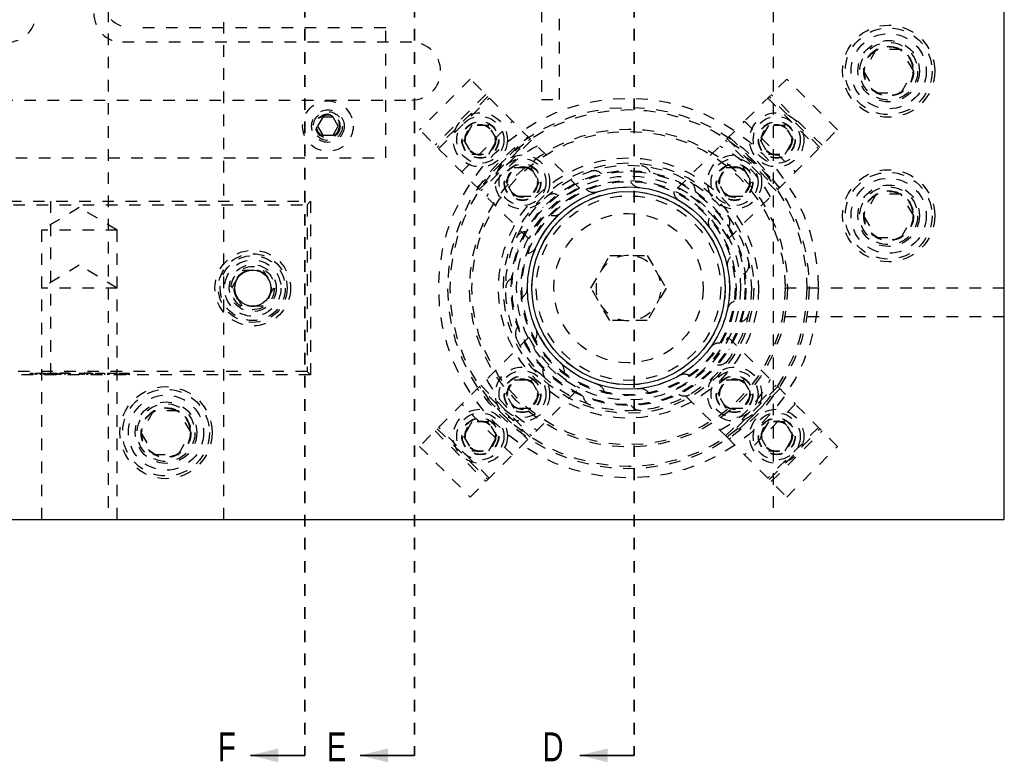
# Model space of a CAD drawing. Header units: inches. Extents: x 220 to 877, y 4 to 174.
# Tile 133 of 256: x 250 to 259, y 88 to 95. Entities that reach past the tile are written whole.
import ezdxf

# ---------------------------------------------------------------- set-up
doc = ezdxf.new("R2010")
doc.units = ezdxf.units.IN
doc.header["$LTSCALE"] = 0.5
doc.header["$MEASUREMENT"] = 0
doc.linetypes.add('HIDDEN', pattern=[0.225, 0.15, -0.075])
doc.linetypes.add('PHANTOM', pattern=[0.25, 0.125, -0.025, 0.025, -0.025, 0.025, -0.025])
doc.layers.add('SID-M-H', color=4, linetype='HIDDEN')
doc.layers.add('SID-M-S', color=105, linetype='Continuous')
doc.styles.add('SLDTEXTSTYLE0', font='TXT', dxfattribs={"width": 0.595745})

msp = doc.modelspace()

# ---------------------------------------------------------------- linework, layer by layer
at = {"color": 7, "linetype": 'PHANTOM', "lineweight": 35}
for p, q in [((252.83178, 109.44857), (252.83178, 88.36857)), ((253.78178, 109.44857), (253.78178, 88.36857)), ((255.68178, 109.44857), (255.68178, 88.36857))]:
    msp.add_line(p, q, dxfattribs=at)
at = {"color": 7, "linetype": 'Continuous', "lineweight": 35}
for p, q in [((252.83178, 88.36857), (252.36178, 88.36857)), ((253.78178, 88.36857), (253.31178, 88.36857)), ((255.68178, 88.36857), (255.21178, 88.36857))]:
    msp.add_line(p, q, dxfattribs=at)
for points in [[(252.36178, 88.36857), (252.60178, 88.30857), (252.60178, 88.42857)], [(253.31178, 88.36857), (253.55178, 88.30857), (253.55178, 88.42857)], [(255.21178, 88.36857), (255.45178, 88.30857), (255.45178, 88.42857)]]:
    msp.add_solid(points, dxfattribs=at)
at = {"layer": 'SID-M-H'}
for p, q in [((251.13178, 107.40857), (251.13178, 90.40857)), ((252.13178, 90.40857), (252.13178, 107.40857)), ((256.88178, 107.40857), (256.88178, 90.40857)), ((254.87805, 94.80641), (254.87805, 94.0375)), ((255.03553, 94.0375), (255.03553, 94.80641)), ((253.53178, 94.65857), (251.33178, 94.65857)), ((253.53178, 93.53357), (253.53178, 94.65857)), ((253.75678, 94.53357), (251.25678, 94.53357)), ((257.77353, 94.47107), (257.66528, 94.28357)), ((257.99004, 94.47107), (257.77353, 94.47107)), ((258.09829, 94.28357), (257.99004, 94.47107)), ((257.66528, 94.28357), (257.77353, 94.09607)), ((257.99004, 94.09607), (258.09829, 94.28357)), ((254.26318, 94.21558), (253.82477, 93.77718)), ((255.2074, 93.27136), (254.26318, 94.21558)), ((257.00039, 94.21558), (256.63579, 93.85099)), ((257.43879, 93.77718), (257.00039, 94.21558)), ((241.00678, 94.03357), (253.75678, 94.03357)), ((254.39682, 94.08194), (253.95842, 93.64354)), ((254.41521, 94.06356), (253.9768, 93.62515)), ((253.98917, 93.61278), (254.42758, 94.05118)), ((254.87805, 94.0375), (255.03553, 94.0375)), ((256.83599, 94.05118), (257.27439, 93.61278)), ((257.28677, 93.62515), (256.84836, 94.06356)), ((257.30515, 93.64354), (256.86675, 94.08194)), ((257.77353, 94.09607), (257.99004, 94.09607)), ((252.98675, 93.88657), (252.94172, 93.80857)), ((253.07682, 93.88657), (252.98675, 93.88657)), ((253.12185, 93.80857), (253.07682, 93.88657)), ((254.18937, 93.41258), (254.62778, 93.85099)), ((256.05617, 93.27136), (256.63579, 93.85099)), ((256.63579, 93.85099), (257.0742, 93.41258)), ((252.94172, 93.80857), (252.98675, 93.73057)), ((253.07682, 93.73057), (253.12185, 93.80857)), ((254.76899, 92.83296), (253.82477, 93.77718)), ((254.27798, 93.8152), (254.20581, 93.6902)), ((254.42232, 93.8152), (254.27798, 93.8152)), ((254.49449, 93.6902), (254.42232, 93.8152)), ((256.49457, 92.83296), (257.43879, 93.77718)), ((256.84125, 93.8152), (256.76908, 93.6902)), ((256.98558, 93.8152), (256.84125, 93.8152)), ((257.05775, 93.6902), (256.98558, 93.8152)), ((252.98675, 93.73057), (253.07682, 93.73057)), ((254.20581, 93.6902), (254.27798, 93.5652)), ((254.32301, 93.27894), (254.76142, 93.71734)), ((254.3414, 93.26055), (254.7798, 93.69896)), ((254.79218, 93.68658), (254.35377, 93.24818)), ((254.42232, 93.5652), (254.49449, 93.6902)), ((256.90979, 93.24818), (256.47139, 93.68658)), ((256.48376, 93.69896), (256.92217, 93.26055)), ((256.50215, 93.71734), (256.94055, 93.27894)), ((256.76908, 93.6902), (256.84125, 93.5652)), ((256.98558, 93.5652), (257.05775, 93.6902)), ((242.33178, 93.53357), (253.53178, 93.53357)), ((254.27798, 93.5652), (254.42232, 93.5652)), ((256.84125, 93.5652), (256.98558, 93.5652)), ((254.57041, 93.32561), (254.64258, 93.45061)), ((254.64258, 93.45061), (254.78692, 93.45061)), ((254.78692, 93.45061), (254.85909, 93.32561)), ((256.40448, 93.32561), (256.47665, 93.45061)), ((256.47665, 93.45061), (256.62099, 93.45061)), ((256.62099, 93.45061), (256.69315, 93.32561)), ((254.64258, 93.20061), (254.57041, 93.32561)), ((254.85909, 93.32561), (254.78692, 93.20061)), ((256.47665, 93.20061), (256.40448, 93.32561)), ((256.69315, 93.32561), (256.62099, 93.20061)), ((254.78692, 93.20061), (254.64258, 93.20061)), ((256.62099, 93.20061), (256.47665, 93.20061)), ((257.77353, 93.22107), (257.66528, 93.03357)), ((257.99004, 93.22107), (257.77353, 93.22107)), ((258.09829, 93.03357), (257.99004, 93.22107)), ((248.88178, 93.15857), (252.88178, 93.15857)), ((248.91178, 93.12857), (252.85178, 93.12857)), ((250.88178, 93.10572), (250.55368, 92.90857)), ((250.63178, 93.15857), (250.63178, 91.65857)), ((251.20988, 92.90857), (250.88178, 93.10572)), ((252.88178, 93.15857), (252.85178, 93.12857)), ((252.85178, 93.12857), (252.85178, 91.68857)), ((252.88178, 93.15857), (252.88178, 91.65857)), ((257.66528, 93.03357), (257.77353, 92.84607)), ((257.99004, 92.84607), (258.09829, 93.03357)), ((251.20988, 92.90857), (250.55368, 92.90857)), ((250.55368, 92.90857), (250.55368, 90.40857)), ((251.20988, 90.40857), (251.20988, 92.90857)), ((257.77353, 92.84607), (257.99004, 92.84607)), ((255.30702, 92.40857), (255.4694, 92.68982)), ((255.4694, 92.68982), (255.79416, 92.68982)), ((255.79416, 92.68982), (255.95654, 92.40857)), ((250.88178, 92.60572), (250.55368, 92.40857)), ((251.20988, 92.40857), (250.88178, 92.60572)), ((252.20165, 92.40857), (252.29172, 92.56457)), ((252.29172, 92.56457), (252.47185, 92.56457)), ((252.47185, 92.56457), (252.56192, 92.40857)), ((251.20988, 92.40857), (250.55368, 92.40857)), ((252.29172, 92.25257), (252.20165, 92.40857)), ((252.56192, 92.40857), (252.47185, 92.25257)), ((255.4694, 92.12732), (255.30702, 92.40857)), ((255.95654, 92.40857), (255.79416, 92.12732)), ((258.88178, 92.40857), (256.88178, 92.40857)), ((252.47185, 92.25257), (252.29172, 92.25257)), ((258.88178, 92.15857), (256.88178, 92.15857)), ((255.79416, 92.12732), (255.4694, 92.12732)), ((254.76899, 91.98419), (253.82477, 91.03997)), ((256.49457, 91.98419), (257.0742, 91.40457)), ((252.88178, 91.65857), (248.88178, 91.65857)), ((252.85178, 91.68857), (248.91178, 91.68857)), ((250.45768, 91.67357), (250.45768, 91.65857)), ((250.46917, 91.67357), (250.46917, 91.65857)), ((250.48065, 91.67357), (250.48065, 91.65857)), ((250.49831, 91.67357), (250.49831, 91.65857)), ((250.51068, 91.67357), (250.51068, 91.65857)), ((250.54438, 91.67357), (250.54438, 91.65857)), ((250.5448, 91.67357), (250.5448, 91.65857)), ((250.57436, 91.67357), (250.57436, 91.65857)), ((250.57958, 91.67357), (250.57958, 91.65857)), ((250.59195, 91.67357), (250.59195, 91.65857)), ((250.60608, 91.67357), (250.61844, 91.67357)), ((250.60608, 91.67357), (250.60608, 91.65857)), ((250.61844, 91.67357), (250.61844, 91.65857)), ((250.62021, 91.67357), (250.69088, 91.67357)), ((250.62021, 91.67357), (250.62021, 91.65857)), ((250.63434, 91.67357), (250.63434, 91.65857)), ((250.63658, 91.67357), (250.63658, 91.65857)), ((250.644, 91.67357), (250.644, 91.65857)), ((250.64812, 91.67357), (250.64812, 91.65857)), ((250.64884, 91.67357), (250.64884, 91.65857)), ((250.65057, 91.67357), (250.65057, 91.65857)), ((250.65281, 91.67357), (250.65281, 91.65857)), ((250.68381, 91.67357), (250.68381, 91.65857)), ((250.69088, 91.67357), (250.69088, 91.65857)), ((250.69617, 91.67357), (250.69617, 91.65857)), ((250.71031, 91.67357), (250.71031, 91.65857)), ((250.72267, 91.67357), (250.72267, 91.65857)), ((250.75638, 91.67357), (250.75638, 91.65857)), ((250.75679, 91.67357), (250.75679, 91.65857)), ((250.78635, 91.67357), (250.78635, 91.65857)), ((250.79157, 91.67357), (250.79157, 91.65857)), ((250.80394, 91.67357), (250.80394, 91.65857)), ((250.88167, 91.67357), (250.88167, 91.65857)), ((250.88167, 91.67357), (250.90985, 91.67357)), ((250.89403, 91.67357), (250.89403, 91.65857)), ((250.90372, 91.67357), (250.90372, 91.65857)), ((250.90949, 91.67357), (250.90949, 91.65857)), ((250.90985, 91.67357), (250.90985, 91.65857)), ((250.92437, 91.67357), (250.92437, 91.65857)), ((250.93229, 91.67357), (250.92437, 91.67357)), ((250.94607, 91.67357), (250.94607, 91.65857)), ((250.94924, 91.67357), (250.94924, 91.65857)), ((250.95322, 91.67357), (250.95322, 91.65857)), ((250.98237, 91.67357), (250.98237, 91.65857)), ((250.99473, 91.67357), (250.99473, 91.65857)), ((251.023, 91.67357), (251.023, 91.65857)), ((251.023, 91.67357), (251.10073, 91.67357)), ((251.03536, 91.67357), (251.03536, 91.65857)), ((251.10073, 91.67357), (251.10073, 91.65857)), ((251.12546, 91.67357), (251.12546, 91.65857)), ((251.12546, 91.67357), (251.20319, 91.67357)), ((251.13783, 91.67357), (251.13783, 91.65857)), ((251.20319, 91.67357), (251.20319, 91.65857)), ((251.22792, 91.67357), (251.22792, 91.65857)), ((251.22792, 91.67357), (251.25495, 91.67357)), ((251.24029, 91.67357), (251.24029, 91.65857)), ((251.25014, 91.67357), (251.25014, 91.65857)), ((251.25495, 91.67357), (251.25495, 91.65857)), ((251.26441, 91.67357), (251.26441, 91.65857)), ((251.26549, 91.67357), (251.26549, 91.65857)), ((251.28523, 91.67357), (251.28523, 91.65857)), ((251.28633, 91.67357), (251.28633, 91.65857)), ((251.30035, 91.67357), (251.30035, 91.65857)), ((251.31272, 91.67357), (251.31272, 91.65857)), ((252.88178, 91.65857), (252.85178, 91.68857)), ((254.26318, 90.60156), (255.2074, 91.54578)), ((254.7798, 91.11819), (254.3414, 91.55659)), ((254.35377, 91.56897), (254.79218, 91.13056)), ((254.57041, 91.49154), (254.64258, 91.61654)), ((254.64258, 91.61654), (254.78692, 91.61654)), ((254.78692, 91.61654), (254.85909, 91.49154)), ((256.48376, 91.11819), (256.05617, 91.54578)), ((256.40448, 91.49154), (256.47665, 91.61654)), ((256.47139, 91.13056), (256.90979, 91.56897)), ((256.47665, 91.61654), (256.62099, 91.61654)), ((256.92217, 91.55659), (256.48376, 91.11819)), ((256.62099, 91.61654), (256.69315, 91.49154)), ((254.76142, 91.0998), (254.32301, 91.53821)), ((254.64258, 91.36654), (254.57041, 91.49154)), ((254.85909, 91.49154), (254.78692, 91.36654)), ((256.47665, 91.36654), (256.40448, 91.49154)), ((256.94055, 91.53821), (256.50215, 91.0998)), ((256.69315, 91.49154), (256.62099, 91.36654)), ((254.62778, 90.96616), (254.18937, 91.40457)), ((257.0742, 91.40457), (256.63579, 90.96616)), ((257.43879, 91.03997), (257.0742, 91.40457)), ((251.52353, 91.34607), (251.41528, 91.15857)), ((251.74004, 91.34607), (251.52353, 91.34607)), ((251.84829, 91.15857), (251.74004, 91.34607)), ((254.78692, 91.36654), (254.64258, 91.36654)), ((256.62099, 91.36654), (256.47665, 91.36654)), ((254.42758, 90.76596), (253.98917, 91.20437)), ((254.27798, 91.25194), (254.20581, 91.12694)), ((254.42232, 91.25194), (254.27798, 91.25194)), ((254.49449, 91.12694), (254.42232, 91.25194)), ((256.84125, 91.25194), (256.76908, 91.12694)), ((257.27439, 91.20437), (256.83599, 90.76596)), ((256.98558, 91.25194), (256.84125, 91.25194)), ((257.05775, 91.12694), (256.98558, 91.25194)), ((251.41528, 91.15857), (251.52353, 90.97107)), ((251.74004, 90.97107), (251.84829, 91.15857)), ((253.95842, 91.17361), (254.39682, 90.73521)), ((253.9768, 91.192), (254.41521, 90.75359)), ((254.20581, 91.12694), (254.27798, 91.00194)), ((254.42232, 91.00194), (254.49449, 91.12694)), ((256.48376, 91.11819), (257.00039, 90.60156)), ((256.76908, 91.12694), (256.84125, 91.00194)), ((256.84836, 90.75359), (257.28677, 91.192)), ((256.86675, 90.73521), (257.30515, 91.17361)), ((256.98558, 91.00194), (257.05775, 91.12694)), ((253.82477, 91.03997), (254.26318, 90.60156)), ((257.00039, 90.60156), (257.43879, 91.03997)), ((251.52353, 90.97107), (251.74004, 90.97107)), ((254.27798, 91.00194), (254.42232, 91.00194)), ((256.84125, 91.00194), (256.98558, 91.00194))]:
    msp.add_line(p, q, dxfattribs=at)
for centre, radius in [((257.88178, 94.28357), 0.3985), ((257.88178, 94.28357), 0.375), ((257.88178, 94.28357), 0.325), ((257.88178, 94.28357), 0.2655), ((257.88178, 94.28357), 0.25), ((257.88178, 94.28357), 0.21542), ((257.88178, 94.28357), 0.21515), ((257.88178, 94.28357), 0.21463), ((257.88178, 94.28357), 0.21095), ((253.03178, 93.80857), 0.2185), ((255.63178, 92.40857), 1.6415), ((253.03178, 93.80857), 0.1405), ((253.03178, 93.80857), 0.125), ((255.63178, 92.40857), 1.5625), ((255.63178, 92.40857), 1.5425), ((253.03178, 93.80857), 0.10497), ((253.03178, 93.80857), 0.1047), ((253.03178, 93.80857), 0.10418), ((253.03178, 93.80857), 0.1005), ((253.03178, 93.80857), 0.0975), ((254.35015, 93.6902), 0.23438), ((254.35015, 93.6902), 0.20312), ((254.35015, 93.6902), 0.1595), ((254.35015, 93.6902), 0.15625), ((256.91341, 93.6902), 0.23438), ((256.91341, 93.6902), 0.20312), ((256.91341, 93.6902), 0.1595), ((256.91341, 93.6902), 0.15625), ((254.35015, 93.6902), 0.13297), ((254.35015, 93.6902), 0.1327), ((254.35015, 93.6902), 0.13218), ((254.35015, 93.6902), 0.1285), ((255.63178, 92.40857), 1.375), ((255.63178, 92.40857), 1.355), ((256.91341, 93.6902), 0.13297), ((256.91341, 93.6902), 0.1327), ((256.91341, 93.6902), 0.13218), ((256.91341, 93.6902), 0.1285), ((254.71475, 93.32561), 0.23438), ((255.63178, 92.40857), 1.125), ((254.71475, 93.32561), 0.20312), ((256.54882, 93.32561), 0.23438), ((256.54882, 93.32561), 0.20312), ((255.63178, 92.40857), 1.0825), ((254.71475, 93.32561), 0.1595), ((254.71475, 93.32561), 0.15625), ((255.63178, 92.40857), 1.0625), ((254.71475, 93.32561), 0.13297), ((254.71475, 93.32561), 0.1327), ((254.71475, 93.32561), 0.13218), ((254.71475, 93.32561), 0.1285), ((255.63178, 92.40857), 1.01563), ((255.63178, 92.40857), 1.00775), ((256.54882, 93.32561), 0.1595), ((256.54882, 93.32561), 0.15625), ((256.54882, 93.32561), 0.13297), ((256.54882, 93.32561), 0.1327), ((256.54882, 93.32561), 0.13218), ((256.54882, 93.32561), 0.1285), ((257.88178, 93.03357), 0.3985), ((255.63178, 92.40857), 0.96875), ((255.63178, 92.40857), 0.92975), ((255.63178, 92.40857), 0.92188), ((257.88178, 93.03357), 0.375), ((257.88178, 93.03357), 0.325), ((255.63178, 92.40857), 0.8744), ((255.63178, 92.40857), 0.83665), ((257.88178, 93.03357), 0.2655), ((257.88178, 93.03357), 0.25), ((257.88178, 93.03357), 0.21542), ((257.88178, 93.03357), 0.21515), ((257.88178, 93.03357), 0.21463), ((255.63178, 92.40857), 0.79788), ((257.88178, 93.03357), 0.21095), ((255.63178, 92.40857), 0.64583), ((252.38178, 92.40857), 0.3269), ((252.38178, 92.40857), 0.2969), ((252.38178, 92.40857), 0.28125), ((252.38178, 92.40857), 0.24375), ((252.38178, 92.40857), 0.203), ((252.38178, 92.40857), 0.1875), ((252.38178, 92.40857), 0.16072), ((252.38178, 92.40857), 0.16045), ((252.38178, 92.40857), 0.15993), ((254.71475, 91.49154), 0.23438), ((256.54882, 91.49154), 0.23438), ((254.71475, 91.49154), 0.20312), ((254.71475, 91.49154), 0.1595), ((254.71475, 91.49154), 0.15625), ((256.54882, 91.49154), 0.20312), ((256.54882, 91.49154), 0.1595), ((256.54882, 91.49154), 0.15625), ((251.63178, 91.15857), 0.3985), ((254.71475, 91.49154), 0.13297), ((254.71475, 91.49154), 0.1327), ((254.71475, 91.49154), 0.13218), ((254.71475, 91.49154), 0.1285), ((256.54882, 91.49154), 0.13297), ((256.54882, 91.49154), 0.1327), ((256.54882, 91.49154), 0.13218), ((256.54882, 91.49154), 0.1285), ((251.63178, 91.15857), 0.375), ((251.63178, 91.15857), 0.325), ((251.63178, 91.15857), 0.2655), ((251.63178, 91.15857), 0.25), ((251.63178, 91.15857), 0.21542), ((251.63178, 91.15857), 0.21515), ((251.63178, 91.15857), 0.21463), ((251.63178, 91.15857), 0.21095), ((254.35015, 91.12694), 0.23438), ((254.35015, 91.12694), 0.20313), ((254.35015, 91.12694), 0.1595), ((256.91341, 91.12694), 0.23438), ((256.91341, 91.12694), 0.20313), ((256.91341, 91.12694), 0.1595), ((254.35015, 91.12694), 0.15625), ((254.35015, 91.12694), 0.13297), ((254.35015, 91.12694), 0.1327), ((254.35015, 91.12694), 0.13218), ((254.35015, 91.12694), 0.1285), ((256.91341, 91.12694), 0.15625), ((256.91341, 91.12694), 0.13297), ((256.91341, 91.12694), 0.1327), ((256.91341, 91.12694), 0.13218), ((256.91341, 91.12694), 0.1285)]:
    msp.add_circle(centre, radius, dxfattribs=at)
for centre, radius, start, end in [((251.33178, 94.90857), 0.25, 180, 270), ((250.25678, 94.78357), 0.25, 270, 0), ((251.25678, 94.78357), 0.25, 180, 270), ((253.75678, 94.28357), 0.25, 270, 90), ((255.31889, 92.72147), 1.031, 117.501613, 152.498387), ((255.94468, 92.72147), 1.031, 27.501613, 62.498387), ((255.33242, 93.32991), 0.09375, 45.882154, 170.346191), ((255.73305, 93.37202), 0.09375, 21.897955, 146.342438), ((256.11616, 93.24754), 0.09375, 357.910894, 122.34032), ((255.68349, 92.35687), 1.031, 117.501613, 152.498387), ((255.33242, 93.32991), 0.09375, 230.629148, 345.537947), ((255.73305, 93.37202), 0.09375, 206.649308, 321.535988), ((255.58008, 92.35687), 1.031, 27.501613, 62.498387), ((254.98356, 93.12849), 0.09375, 69.863154, 194.35124), ((256.11616, 93.24754), 0.09375, 182.666253, 297.536018), ((254.98356, 93.12849), 0.09375, 254.797114, 9.54156), ((256.41552, 92.97799), 0.09375, 158.680322, 270), ((256.41552, 92.97799), 0.09375, 333.921309, 98.340173), ((254.74679, 92.8026), 0.09375, 94.043277, 218.357245), ((254.74679, 92.8026), 0.09375, 278.737572, 33.546488), ((255.63178, 92.40857), 0.28125, 90, 210), ((255.63178, 92.40857), 0.28125, 210, 90), ((256.57936, 92.60999), 0.09375, 134.691853, 249.593989), ((256.57936, 92.60999), 0.09375, 309.92954, 74.340487), ((254.66303, 92.40857), 0.09375, 118.023432, 242.363864), ((254.66303, 92.40857), 0.09375, 302.733548, 57.552394), ((256.57936, 92.20716), 0.09375, 110.701183, 225.592533), ((256.57936, 92.20716), 0.09375, 285.935926, 50.34425), ((254.74679, 92.01455), 0.09375, 142.006885, 270), ((254.74679, 92.01455), 0.09375, 326.730061, 81.55894), ((255.68349, 92.46028), 1.031, 207.501613, 242.498387), ((255.58008, 92.46028), 1.031, 297.501613, 332.498387), ((256.41552, 91.83916), 0.09375, 86.708654, 201.589321), ((256.41552, 91.83916), 0.09375, 261.950661, 26.353153), ((254.98356, 91.68865), 0.09375, 350.726765, 105.565784), ((254.98356, 91.68865), 0.09375, 165.993294, 290.394427), ((256.11616, 91.56961), 0.09375, 62.714606, 177.584697), ((255.31889, 92.09568), 1.031, 207.501613, 242.498387), ((255.33242, 91.48724), 0.09375, 14.72332, 129.572586), ((256.11616, 91.56961), 0.09375, 237.966836, 2.365399), ((255.94468, 92.09568), 1.031, 297.501613, 332.498387), ((255.33242, 91.48724), 0.09375, 189.982317, 314.388264), ((255.73305, 91.44513), 0.09375, 38.719381, 153.579004), ((255.73305, 91.44513), 0.09375, 213.973612, 338.378921)]:
    msp.add_arc(centre, radius, start, end, dxfattribs=at)
for points, knots in [([(250.45768, 91.67357), (250.45788, 91.67357), (250.45829, 91.67357), (250.4614, 91.67357), (250.46517, 91.67357), (250.46783, 91.67357), (250.46917, 91.67357)], [0, 0, 0, 0, 0.27957625, 0.55928373, 0.7795524, 1, 1, 1, 1]), ([(250.46917, 91.67357), (250.47086, 91.67357), (250.47426, 91.67357), (250.47797, 91.67357), (250.48033, 91.67357), (250.48054, 91.67357), (250.48065, 91.67357)], [0, 0, 0, 0, 0.2796016, 0.559212, 0.7794752, 1, 1, 1, 1]), ([(250.49831, 91.67357), (250.49885, 91.67357), (250.49952, 91.67357), (250.51236, 91.67357), (250.5213, 91.67357), (250.5323, 91.67357), (250.54036, 91.67357), (250.54438, 91.67357)], [0, 0, 0, 0, 0.498702, 0.6241765, 0.7494675, 0.8747453, 1, 1, 1, 1]), ([(250.54438, 91.67357), (250.54844, 91.67357), (250.55655, 91.67357), (250.57134, 91.67357), (250.58996, 91.67357), (250.59115, 91.67357), (250.59195, 91.67357)], [0, 0, 0, 0, 0.1256001, 0.2511969, 0.5005813, 1, 1, 1, 1]), ([(250.71031, 91.67357), (250.71084, 91.67357), (250.71151, 91.67357), (250.72435, 91.67357), (250.73329, 91.67357), (250.74429, 91.67357), (250.75235, 91.67357), (250.75638, 91.67357)], [0, 0, 0, 0, 0.498702, 0.6241765, 0.7494675, 0.8747453, 1, 1, 1, 1]), ([(250.75679, 91.67357), (250.75363, 91.67357), (250.74731, 91.67357), (250.73893, 91.67357), (250.73225, 91.67357), (250.72313, 91.67357), (250.72288, 91.67357), (250.72267, 91.67357)], [0, 0, 0, 0, 0.12513878, 0.25041818, 0.37551888, 0.50084712, 1, 1, 1, 1]), ([(250.75638, 91.67357), (250.76043, 91.67357), (250.76854, 91.67357), (250.78333, 91.67357), (250.80195, 91.67357), (250.80314, 91.67357), (250.80394, 91.67357)], [0, 0, 0, 0, 0.1256001, 0.2511969, 0.5005813, 1, 1, 1, 1]), ([(250.79157, 91.67357), (250.79106, 91.67357), (250.7903, 91.67357), (250.7774, 91.67357), (250.76625, 91.67357), (250.75994, 91.67357), (250.75679, 91.67357)], [0, 0, 0, 0, 0.5000715, 0.7490206, 0.8745985, 1, 1, 1, 1]), ([(250.90949, 91.67357), (250.91777, 91.67357), (250.93255, 91.67357), (250.94691, 91.67357), (250.95322, 91.67357)], [0, 0, 0, 0, 0.5604447, 1, 1, 1, 1]), ([(250.98237, 91.67357), (250.98192, 91.67357), (250.98103, 91.67357), (250.97248, 91.67357), (250.9603, 91.67357), (250.95081, 91.67357), (250.94607, 91.67357)], [0, 0, 0, 0, 0.2801784, 0.5597646, 0.7797967, 1, 1, 1, 1]), ([(250.95322, 91.67357), (250.96023, 91.67357), (250.97426, 91.67357), (250.99131, 91.67357), (250.99343, 91.67357), (250.99473, 91.67357)], [0, 0, 0, 0, 0.2802641, 0.5607148, 1, 1, 1, 1]), ([(251.25495, 91.67357), (251.26084, 91.67357), (251.27135, 91.67357), (251.28176, 91.67357), (251.28633, 91.67357)], [0, 0, 0, 0, 0.5603137, 1, 1, 1, 1]), ([(251.28633, 91.67357), (251.29052, 91.67357), (251.29889, 91.67357), (251.30755, 91.67357), (251.31211, 91.67357), (251.31252, 91.67357), (251.31272, 91.67357)], [0, 0, 0, 0, 0.27970537, 0.55938086, 0.77950855, 1, 1, 1, 1])]:
    msp.add_open_spline(points, degree=3, knots=knots, dxfattribs=at)
at = {"layer": 'SID-M-S'}
for p, q in [((258.88178, 90.40857), (258.88178, 107.40857)), ((225.38178, 90.40857), (258.88178, 90.40857))]:
    msp.add_line(p, q, dxfattribs=at)
for centre, radius in [((255.63178, 92.40857), 0.875), ((255.63178, 92.40857), 0.83563), ((252.38178, 92.40857), 0.15625)]:
    msp.add_circle(centre, radius, dxfattribs=at)

# ---------------------------------------------------------------- texts
at = {"color": 7, "style": 'SLDTEXTSTYLE0', "width": 0.75}
for s, p in [('F', (252.08204, 88.31743)), ('E', (253.02395, 88.31743)), ('D', (254.88889, 88.31743))]:
    msp.add_text(s, height=0.25, dxfattribs=at).set_placement(p)

doc.saveas('drawing.dxf')
